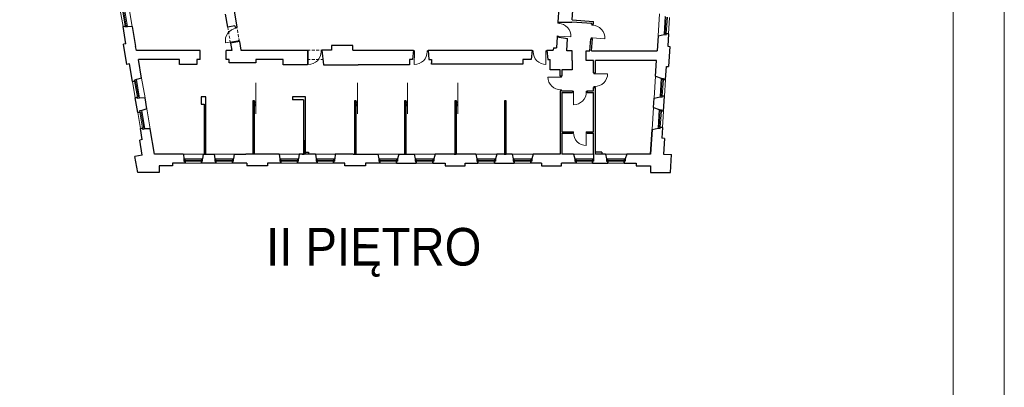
# Model space of a CAD drawing. Header units: centimetres. Extents: x 690840 to 714026, y 27673 to 40762.
# Tile 7 of 162: x 695316 to 695653, y 37391 to 37516. Entities that reach past the tile are written whole.
import ezdxf

# ---------------------------------------------------------------- set-up
doc = ezdxf.new("R2010")
doc.units = ezdxf.units.CM
doc.linetypes.add('DASHED', pattern=[19.05, 12.7, -6.35])
for name, color, linetype, lineweight in [('Drzwi i okna', 51, 'Continuous', 9), ('Opis', 102, 'Continuous', 9), ('Przekrojowa', 253, 'Continuous', 25), ('Ramka', 255, 'Continuous', 9), ('Widokowa', 140, 'Continuous', 9)]:
    doc.layers.add(name, color=color, linetype=linetype, lineweight=lineweight)
doc.layers.add('Obrys powierzchni', color=50, linetype='Continuous', lineweight=9, plot=False)
doc.styles.add('ARIELCE', font='arial.ttf', dxfattribs={"width": 0.9})

# ---------------------------------------------------------------- blocks, each defined once
blk = doc.blocks.new('zw$2918')
at = {"layer": 'Drzwi i okna', "color": 0}
for p, q in [((3559.9, -3081.2), (3560.3, -3074.6)), ((3568.8, -3081.8), (3559.9, -3081.2)), ((3567.8, -3081.8), (3568.3, -3075.1)), ((3792, -3093.7), (3792.4, -3087)), ((3800, -3094.2), (3800.4, -3087.5)), ((1359.2, -3114.6), (1358.2, -3109)), ((1358.2, -3114.8), (1367, -3113.2)), ((1367, -3113.2), (1366, -3107.4)), ((3800.9, -3094.3), (3792, -3093.7)), ((1374.5, -3200.2), (1290.3, -3215.2)), ((1373.5, -3200.3), (1382.3, -3198.7)), ((1375.7, -3207.2), (1374.5, -3200.2)), ((1382.3, -3198.7), (1383.6, -3205.9)), ((3554.3, -3168), (3553.9, -3174.5)), ((3563.3, -3168.6), (3554.3, -3168)), ((3561.8, -3175), (3562.3, -3168.5)), ((3562.3, -3168.5), (3647.6, -3174)), ((3786.4, -3180.5), (3786, -3186.9)), ((3795.4, -3181), (3786.4, -3180.5)), ((3794, -3187.4), (3794.4, -3181)), ((3794.4, -3181), (3879.7, -3186.4)), ((1855.3, -3269), (1848.8, -3269)), ((1848.8, -3277), (1855.3, -3277)), ((1855.3, -3277), (1855.1, -3362.5)), ((1855.3, -3278), (1855.3, -3269)), ((1942.2, -3278.2), (1942.2, -3269.2)), ((1942.2, -3269.2), (1948.8, -3269.2)), ((1942.2, -3277.2), (1950.1, -3277.2)), ((2571.6, -3277), (2579.4, -3277)), ((2579.4, -3269), (2572.9, -3269)), ((2579.4, -3277), (2579.3, -3362.5)), ((2579.4, -3278), (2579.4, -3269)), ((2666.3, -3278.2), (2666.3, -3269.2)), ((2666.3, -3269.2), (2672.9, -3269.2)), ((2666.3, -3277.2), (2674.2, -3277.2)), ((3391.1, -3277.2), (3383.2, -3277.2)), ((3391.1, -3269.2), (3384, -3269.2)), ((3391.1, -3278.2), (3391.1, -3269.2)), ((3478, -3278), (3478, -3269)), ((3478, -3269), (3485, -3269)), ((3485.8, -3277), (3478, -3277)), ((3478, -3277), (3478.2, -3362.5)), ((3805.4, -3425.5), (3805.4, -3419)), ((3814.4, -3425.5), (3805.4, -3425.5)), ((3813.4, -3419), (3813.4, -3425.5)), ((3813.4, -3425.5), (3898.9, -3425.4)), ((3576.7, -3448.5), (3491.2, -3448.3)), ((3575.7, -3448.5), (3584.7, -3448.5)), ((3576.7, -3442), (3576.7, -3448.5)), ((3584.7, -3448.5), (3584.7, -3442)), ((3575.5, -3535.4), (3584.5, -3535.4)), ((3576.5, -3535.4), (3576.5, -3542)), ((3584.5, -3535.4), (3584.5, -3542)), ((3666.2, -3544.3), (3659.7, -3544.3)), ((3659.7, -3552.3), (3666.2, -3552.3)), ((3666.2, -3552.3), (3666, -3637.8)), ((3666.2, -3553.3), (3666.2, -3544.3)), ((3753.1, -3553.5), (3753.1, -3544.5)), ((3753.1, -3544.5), (3759.7, -3544.5)), ((3753.1, -3552.5), (3759.7, -3552.5)), ((3814.6, -3512.4), (3805.6, -3512.4)), ((3805.6, -3512.4), (3805.6, -3519)), ((3813.6, -3512.4), (3813.6, -3519)), ((3666.3, -3822.2), (3659.7, -3822.2)), ((3666.3, -3830.2), (3659.7, -3830.2)), ((3666.3, -3831.2), (3666.3, -3822.2)), ((3753.2, -3831), (3753.2, -3822)), ((3753.2, -3822), (3759.7, -3822)), ((3759.7, -3830), (3753.2, -3830)), ((3753.2, -3830), (3753.3, -3915.5))]:
    blk.add_line(p, q, dxfattribs=at)
at = {"layer": 'Drzwi i okna', "color": 0, "ltscale": 1.6}
for centre, start, end in [((3561, -3168.2), 356.20358, 87.81419), ((1375.7, -3199.7), 98.65194, 190.26256), ((3793.2, -3180.7), 356.20358, 87.81419), ((1855.5, -3275.8), 269.77938, 1.38999), ((2579.6, -3275.8), 269.77938, 1.38999), ((3477.8, -3275.8), 178.61001, 270.22062), ((3812.2, -3425.7), 268.61836, 0.22898), ((3577.9, -3448.7), 179.77102, 271.38164), ((3666.4, -3551.1), 269.77102, 1.38164), ((3753, -3828.8), 178.61001, 270.22062)]:
    blk.add_arc(centre, 86.7, start, end, dxfattribs=at)
at = {"layer": 'Drzwi i okna', "color": 0}
for centre, start, end in [((1364.1, -3122.6), 278.48889, 281.78745), ((1933.4, -3273.7), 178.25449, 181.55305), ((2657.5, -3273.7), 178.25449, 181.55305), ((3399.9, -3273.7), 358.44695, 1.74551), ((3810.1, -3503.7), 88.4553, 91.75387), ((3580, -3526.6), 88.24613, 91.5447), ((3744.3, -3549.1), 178.24613, 181.5447), ((3675.1, -3826.7), 358.44695, 1.74551)]:
    blk.add_arc(centre, 78.2, start, end, dxfattribs=at)
at = {"layer": 'Przekrojowa', "color": 0, "ltscale": 1.6}
for p, q in [((3656.5, -3058.7), (3665.1, -2925.5)), ((1305.1, -3106.7), (1290, -3018.3)), ((1344.5, -2969.1), (1368.1, -3107.1)), ((3566.8, -2974.4), (3560.3, -3074.7)), ((3560.3, -3074.7), (3655.6, -3073.5)), ((3655.6, -3073.5), (3655.8, -3070.7)), ((3655.8, -3070.7), (3790.4, -3079.4)), ((3656.5, -3058.7), (3803.2, -3068.2)), ((3790, -3087), (3790.4, -3079.4)), ((3790, -3087), (3801.9, -3087.8)), ((3801.9, -3087.8), (3803.2, -3068.2)), ((610.4, -3221.4), (590.2, -3103.1)), ((653.3, -3104.3), (620.7, -3105.6)), ((653.3, -3104.3), (676.4, -3239.5)), ((1354.4, -3098.3), (1305.1, -3106.7)), ((1354.4, -3098.3), (1356.3, -3109.1)), ((1368.1, -3107.1), (1356.3, -3109.1)), ((4243.8, -3167.5), (4284.7, -3158.9)), ((4314.9, -3153), (4309.4, -3237.8)), ((610.4, -3221.4), (592.7, -3224.4)), ((616.1, -3361.4), (592.7, -3224.4)), ((1384.9, -3205.7), (1323.8, -3216.1)), ((1323.8, -3216.1), (1332.6, -3267.4)), ((1384.9, -3205.7), (1394.9, -3264.1)), ((3553.9, -3174.5), (3549.1, -3248.1)), ((3553.9, -3174.5), (3625.4, -3184.6)), ((3619.9, -3269.2), (3625.4, -3184.6)), ((3778.2, -3269.1), (3783.5, -3186.8)), ((3783.5, -3186.8), (3795.5, -3187.5)), ((3790.2, -3269.1), (3795.5, -3187.5)), ((4243.8, -3167.5), (4237.3, -3269.1)), ((681.2, -3267.4), (676.4, -3239.5)), ((1116.8, -3267.4), (681.2, -3267.4)), ((1116.8, -3328.1), (1116.8, -3267.4)), ((1332.6, -3267.4), (1293.8, -3267.4)), ((1293.8, -3328.1), (1293.8, -3267.4)), ((1394.9, -3264.1), (1848.8, -3264.1)), ((1848.8, -3264.1), (1848.8, -3328.1)), ((2013.9, -3264.1), (1948.8, -3264.1)), ((1948.8, -3264.3), (1958.7, -3363.7)), ((2158.9, -3232.8), (2013.9, -3232.8)), ((2013.9, -3232.8), (2013.9, -3264.1)), ((2158.9, -3264.1), (2158.9, -3232.8)), ((2158.9, -3264.1), (2572.9, -3264.1)), ((2572.9, -3264.1), (2566.6, -3327.7)), ((2672.9, -3264.1), (3384.5, -3264.1)), ((2672.9, -3264.1), (2679.3, -3327.7)), ((3384.5, -3264.1), (3378.2, -3327.7)), ((3484.5, -3264.1), (3527.8, -3264.1)), ((3484.5, -3264.1), (3490.9, -3327.7)), ((3528.9, -3248.1), (3527.8, -3264.1)), ((3528.9, -3248.1), (3549.1, -3248.1)), ((3657.7, -3269), (3619.9, -3269.2)), ((3657.7, -3335), (3657.7, -3269)), ((3751.7, -3335), (3751.7, -3269)), ((3751.7, -3269.1), (3778.2, -3269.1)), ((3790.2, -3269.1), (3911.7, -3269.1)), ((3911.7, -3269.1), (4237.3, -3269.1)), ((4309.4, -3237.8), (4323.4, -3238.8)), ((4323.4, -3238.8), (4314.5, -3376.9)), ((633.8, -3358.4), (616.1, -3361.4)), ((654.4, -3478.6), (633.8, -3358.4)), ((717.2, -3454.7), (695.6, -3328.1)), ((975.8, -3328.1), (695.6, -3328.1)), ((975.8, -3363.1), (975.8, -3328.1)), ((1116.8, -3328.1), (1094.8, -3328.1)), ((1094.8, -3328.1), (1094.8, -3363.1)), ((1315.8, -3328.1), (1293.8, -3328.1)), ((1315.8, -3351.7), (1315.8, -3328.1)), ((1496.8, -3351.7), (1315.8, -3351.7)), ((1684.8, -3328.1), (1496.8, -3328.1)), ((1496.8, -3328.1), (1496.8, -3351.7)), ((1684.8, -3363.7), (1684.8, -3328.1)), ((1848.8, -3328.1), (1848.8, -3363.7)), ((2566.6, -3327.7), (2545.9, -3327.7)), ((2545.9, -3327.7), (2545.9, -3363.7)), ((2679.3, -3327.7), (2695.9, -3327.7)), ((2695.9, -3327.7), (2695.9, -3351.7)), ((2695.9, -3359.7), (2695.9, -3351.7)), ((2855.7, -3359.7), (2695.9, -3359.7)), ((3319.7, -3359.7), (2855.7, -3359.7)), ((3378.2, -3327.7), (3319.7, -3327.7)), ((3319.7, -3327.7), (3319.7, -3359.7)), ((3490.9, -3327.7), (3507.7, -3327.7)), ((3507.7, -3400), (3507.7, -3327.7)), ((3657.7, -3335), (3657.7, -3400)), ((3803.7, -3335), (3751.7, -3335)), ((3803.7, -3419), (3803.7, -3335)), ((3815.8, -3419), (3815.8, -3335)), ((4233, -3335), (3815.8, -3335)), ((4226.1, -3441.7), (4233, -3335)), ((1094.8, -3363.1), (975.8, -3363.1)), ((1848.8, -3363.7), (1684.8, -3363.7)), ((1958.7, -3363.7), (2196.9, -3363.7)), ((2545.9, -3363.7), (2196.9, -3363.7)), ((3574.7, -3400), (3507.7, -3400)), ((3574.7, -3442), (3574.7, -3400)), ((3657.7, -3400), (3586.7, -3400)), ((3586.7, -3400), (3586.7, -3442)), ((3803.7, -3419), (3815.8, -3419)), ((4294.7, -3465.8), (4300.5, -3376)), ((4300.5, -3376), (4314.5, -3376.9)), ((717.2, -3454.7), (682.4, -3466)), ((3586.7, -3442), (3574.7, -3442)), ((4226.1, -3441.7), (4265.5, -3456.2)), ((3586.7, -3542), (3574.7, -3542)), ((3574.7, -3542), (3574.7, -3973.7)), ((3586.7, -3542), (3659.7, -3542)), ((3586.7, -3554), (3659.7, -3554)), ((3586.7, -3554), (3586.7, -3821)), ((3659.7, -3542), (3659.7, -3554)), ((3759.7, -3542), (3803.7, -3542)), ((3759.7, -3542), (3759.7, -3554)), ((3759.7, -3554), (3803.7, -3554)), ((3803.7, -3542), (3803.7, -3519)), ((3803.7, -3519), (3815.8, -3519)), ((3803.7, -3821), (3803.7, -3554)), ((3815.8, -3973.7), (3815.8, -3519)), ((690.5, -3689.6), (673.3, -3589)), ((740.4, -3590.1), (703.8, -3591.5)), ((753.3, -3665.6), (740.4, -3590.1)), ((1156.1, -3583.7), (1123.1, -3583.7)), ((1123.1, -3583.7), (1123.1, -3633.7)), ((1156.1, -3883.7), (1156.1, -3583.7)), ((1487.7, -3610.7), (1475.7, -3610.7)), ((1475.7, -3610.7), (1475.7, -3883.7)), ((1487.7, -3883.7), (1487.7, -3610.7)), ((1835.7, -3583.7), (1746.7, -3583.7)), ((1746.7, -3583.7), (1746.7, -3604.7)), ((1823.7, -3604.7), (1746.7, -3604.7)), ((1835.7, -3583.7), (1821.7, -3583.7)), ((1823.7, -3604.7), (1823.7, -3883.7)), ((1835.7, -3883.7), (1835.7, -3583.7)), ((2181.7, -3610.7), (2169.7, -3610.7)), ((2169.7, -3610.7), (2169.7, -3883.7)), ((2181.7, -3883.7), (2181.7, -3610.7)), ((2524.7, -3610.7), (2512.7, -3610.7)), ((2512.7, -3610.7), (2512.7, -3883.7)), ((2524.7, -3883.7), (2524.7, -3610.7)), ((2867.7, -3610.7), (2855.7, -3610.7)), ((2855.7, -3610.7), (2855.7, -3883.7)), ((2867.7, -3883.7), (2867.7, -3610.7)), ((3206.7, -3610.7), (3194.7, -3610.7)), ((3194.7, -3610.7), (3194.7, -3883.7)), ((3206.7, -3883.7), (3206.7, -3610.7)), ((4212.3, -3656.3), (4216.4, -3592.1)), ((4216.4, -3592.1), (4257.3, -3583.4)), ((4280.8, -3680.4), (4287.5, -3577.6)), ((753.3, -3665.6), (718.5, -3676.9)), ((1123.1, -3633.7), (1144.1, -3633.7)), ((1144.1, -3633.7), (1144.1, -3883.7)), ((4212.3, -3656.3), (4251.7, -3670.7)), ((722.1, -3874.9), (709.3, -3800)), ((776.5, -3801), (739.9, -3802.5)), ((806.1, -3974.4), (776.5, -3801)), ((3586.7, -3821), (3659.7, -3821)), ((3586.7, -3830), (3586.7, -3973.7)), ((3586.7, -3830), (3659.7, -3830)), ((3659.7, -3821), (3659.7, -3830)), ((3759.7, -3821), (3803.7, -3821)), ((3759.7, -3821), (3759.7, -3830)), ((3759.7, -3830), (3803.7, -3830)), ((3803.7, -3973.7), (3803.7, -3830)), ((4202.6, -3806.6), (4191.8, -3973.7)), ((4191.8, -3973.7), (4202.6, -3806.6)), ((4202.6, -3806.6), (4243.4, -3798)), ((4273.6, -3792.1), (4268.9, -3866)), ((722.1, -3874.9), (704.4, -3877.9)), ((722, -3980.7), (704.4, -3877.9)), ((1156.1, -3883.7), (1144.1, -3883.7)), ((1487.7, -3883.7), (1475.7, -3883.7)), ((1835.7, -3883.7), (1823.7, -3883.7)), ((2181.7, -3883.7), (2169.7, -3883.7)), ((2524.7, -3883.7), (2512.7, -3883.7)), ((2867.7, -3883.7), (2855.7, -3883.7)), ((3206.7, -3883.7), (3194.7, -3883.7)), ((4286.8, -3867.2), (4268.9, -3866)), ((4286.8, -3867.2), (4280, -3973.3)), ((1835.7, -3973.7), (1835.7, -3961.7)), ((1835.7, -3961.7), (1855.7, -3961.7)), ((1855.7, -3961.7), (1855.7, -3973.7)), ((3859.8, -3959.7), (3815.8, -3959.7)), ((3859.8, -3959.7), (3859.8, -3973.7)), ((722, -3980.7), (671.6, -3989.3)), ((690.6, -4099.8), (671.6, -3989.3)), ((1000.3, -3974.4), (806.1, -3974.4)), ((1133.7, -4021.9), (1133.7, -4007.1)), ((1137.7, -3973.7), (1213.2, -3973.7)), ((1344.7, -4021.9), (1344.7, -4007.1)), ((1348.7, -3973.7), (1429.7, -3973.7)), ((1657.2, -3973.7), (1429.7, -3973.7)), ((1788.7, -4021.9), (1788.7, -4007.1)), ((1904.2, -3973.7), (1792.7, -3973.7)), ((1813.7, -3973.7), (1827.7, -3973.7)), ((2035.7, -4021.9), (2035.7, -4007.1)), ((2161.7, -3973.7), (2039.7, -3973.7)), ((2161.7, -3973.7), (2175.7, -3973.7)), ((2175.7, -3973.7), (2329.5, -3973.7)), ((2329.5, -3973.7), (2337.1, -4007.1)), ((2474.5, -3973.7), (2464.7, -4007.1)), ((2474.5, -3973.7), (2577.5, -3973.7)), ((2506.7, -3973.7), (2520.7, -3973.7)), ((2577.5, -3973.7), (2585.1, -4007.1)), ((2722.5, -3973.7), (2712.7, -4007.1)), ((2851.7, -3973.7), (2722.5, -3973.7)), ((2851.7, -3973.7), (2865.7, -3973.7)), ((2998.5, -3973.7), (2865.7, -3973.7)), ((2998.5, -3973.7), (3006.1, -4007.1)), ((3143.5, -3973.7), (3133.7, -4007.1)), ((3192.7, -3973.7), (3143.5, -3973.7)), ((3192.7, -3973.7), (3206.7, -3973.7)), ((3246.5, -3973.7), (3206.7, -3973.7)), ((3246.5, -3973.7), (3254.1, -4007.1)), ((3391.5, -3973.7), (3381.7, -4007.1)), ((3574.7, -3973.7), (3391.5, -3973.7)), ((3665.3, -3973.7), (3586.7, -3973.7)), ((3665.3, -3973.7), (3676.1, -4007.1)), ((3884.5, -3973.7), (3815.8, -3973.7)), ((3884.5, -3973.7), (3892.1, -4007.1)), ((4029.5, -3973.7), (4019.7, -4007.1)), ((4191.8, -3973.7), (4029.5, -3973.7)), ((4280, -3973.3), (4335.3, -3976.8)), ((4327.4, -4099.8), (4335.3, -3976.8)), ((836.9, -4099.8), (690.6, -4099.8)), ((836.9, -4099.8), (701, -4099.8)), ((927.9, -4054.8), (836.9, -4054.8)), ((836.9, -4054.8), (836.9, -4099.8)), ((1013.9, -4036.8), (927.9, -4036.8)), ((927.9, -4036.8), (927.9, -4054.8)), ((1224.9, -4036.8), (1125.9, -4036.8)), ((1435.9, -4036.8), (1336.9, -4036.8)), ((1435.9, -4036.8), (1435.9, -4054.8)), ((1576.9, -4054.8), (1435.9, -4054.8)), ((1668.9, -4036.8), (1576.9, -4036.8)), ((1576.9, -4036.8), (1576.9, -4054.8)), ((1915.9, -4036.8), (1780.9, -4036.8)), ((2104.9, -4036.8), (2027.9, -4036.8)), ((2104.9, -4054.8), (2104.9, -4036.8)), ((2245.9, -4054.8), (2104.9, -4054.8)), ((2344.9, -4036.8), (2245.9, -4036.8)), ((2245.9, -4036.8), (2245.9, -4054.8)), ((2456.9, -4036.8), (2592.9, -4036.8)), ((2704.9, -4036.8), (2788.9, -4036.8)), ((2788.9, -4036.8), (2788.9, -4054.8)), ((2788.9, -4054.8), (2926.9, -4054.8)), ((2926.9, -4054.8), (2926.9, -4036.8)), ((2926.9, -4036.8), (3013.9, -4036.8)), ((3125.9, -4036.8), (3261.9, -4036.8)), ((3446.9, -4036.8), (3373.9, -4036.8)), ((3446.9, -4036.8), (3446.9, -4054.8)), ((3446.9, -4054.8), (3584.9, -4054.8)), ((3683.9, -4036.8), (3584.9, -4036.8)), ((3584.9, -4054.8), (3584.9, -4036.8)), ((3795.9, -4036.8), (3899.9, -4036.8)), ((4011.9, -4036.8), (4094.9, -4036.8)), ((4094.9, -4036.8), (4094.9, -4054.8)), ((4094.9, -4054.8), (4192.9, -4054.8)), ((4192.9, -4054.8), (4192.9, -4099.8)), ((4192.9, -4099.8), (4316.9, -4099.8)), ((4192.9, -4099.8), (4327.4, -4099.8))]:
    blk.add_line(p, q, dxfattribs=at)
at = {"layer": 'Przekrojowa', "color": 0}
for p, q in [((604.9, -3100.6), (590.2, -3103.1)), ((590.2, -3103.1), (604.9, -3100.6)), ((606.2, -3108.2), (604.9, -3100.6)), ((620.8, -3105.7), (606.2, -3108.2)), ((4284.7, -3158.9), (4299.4, -3159.8)), ((4299.4, -3159.8), (4299.9, -3152.1)), ((4299.9, -3152.1), (4314.9, -3153)), ((4314.9, -3153), (4299.9, -3152.1)), ((669.1, -3476.1), (654.4, -3478.6)), ((654.4, -3478.6), (669.1, -3476.1)), ((682.4, -3466), (667.8, -3468.5)), ((667.8, -3468.5), (669.1, -3476.1)), ((4265.5, -3456.2), (4280.3, -3457.1)), ((4280.3, -3457.1), (4279.8, -3464.9)), ((4279.8, -3464.9), (4294.7, -3465.8)), ((4294.7, -3465.8), (4279.8, -3464.9)), ((688, -3586.5), (673.3, -3589)), ((673.3, -3589), (688, -3586.5)), ((689.3, -3594.2), (688, -3586.5)), ((703.9, -3591.7), (689.3, -3594.2)), ((4257.3, -3583.4), (4272.1, -3584.4)), ((4272.1, -3584.4), (4272.6, -3576.6)), ((4272.6, -3576.6), (4287.5, -3577.6)), ((4287.5, -3577.6), (4272.6, -3576.6)), ((705.2, -3687.1), (690.5, -3689.6)), ((690.5, -3689.6), (705.2, -3687.1)), ((718.5, -3676.9), (703.9, -3679.4)), ((703.9, -3679.4), (705.2, -3687.1)), ((4251.7, -3670.7), (4266.4, -3671.7)), ((4266.4, -3671.7), (4265.9, -3679.4)), ((4265.9, -3679.4), (4280.8, -3680.4)), ((4280.8, -3680.4), (4265.9, -3679.4)), ((724.1, -3797.5), (709.3, -3800)), ((709.3, -3800), (724.1, -3797.5)), ((725.4, -3805.1), (724.1, -3797.5)), ((740, -3802.6), (725.4, -3805.1)), ((4243.4, -3798), (4258.2, -3798.9)), ((4258.2, -3798.9), (4258.7, -3791.2)), ((4258.7, -3791.2), (4273.6, -3792.1)), ((4273.6, -3792.1), (4258.7, -3791.2)), ((1002.2, -3973.7), (1006.1, -4007.1)), ((1006.1, -4007.1), (1006.1, -4021.9)), ((1006.1, -4021.9), (1013.9, -4021.9)), ((1013.9, -4021.9), (1013.9, -4036.8)), ((1013.9, -4036.8), (1013.9, -4021.9)), ((1133.7, -4021.9), (1125.9, -4021.9)), ((1125.9, -4021.9), (1125.9, -4036.8)), ((1125.9, -4036.8), (1125.9, -4021.9)), ((1137.7, -3973.7), (1133.7, -4007.1)), ((1213.2, -3973.7), (1217.1, -4007.1)), ((1217.1, -4007.1), (1217.1, -4021.9)), ((1217.1, -4021.9), (1224.9, -4021.9)), ((1224.9, -4021.9), (1224.9, -4036.8)), ((1224.9, -4036.8), (1224.9, -4021.9)), ((1344.7, -4021.9), (1336.9, -4021.9)), ((1336.9, -4021.9), (1336.9, -4036.8)), ((1336.9, -4036.8), (1336.9, -4021.9)), ((1348.7, -3973.7), (1344.7, -4007.1)), ((1657.2, -3973.7), (1661.1, -4007.1)), ((1661.1, -4007.1), (1661.1, -4021.9)), ((1661.1, -4021.9), (1668.9, -4021.9)), ((1668.9, -4021.9), (1668.9, -4036.8)), ((1668.9, -4036.8), (1668.9, -4021.9)), ((1788.7, -4021.9), (1780.9, -4021.9)), ((1780.9, -4021.9), (1780.9, -4036.8)), ((1780.9, -4036.8), (1780.9, -4021.9)), ((1792.7, -3973.7), (1788.7, -4007.1)), ((1904.2, -3973.7), (1908.1, -4007.1)), ((1908.1, -4007.1), (1908.1, -4021.9)), ((1908.1, -4021.9), (1915.9, -4021.9)), ((1915.9, -4021.9), (1915.9, -4036.8)), ((1915.9, -4036.8), (1915.9, -4021.9)), ((2035.7, -4021.9), (2027.9, -4021.9)), ((2027.9, -4021.9), (2027.9, -4036.8)), ((2027.9, -4036.8), (2027.9, -4021.9)), ((2039.7, -3973.7), (2035.7, -4007.1)), ((2337.1, -4007.1), (2337.1, -4021.9)), ((2337.1, -4021.9), (2344.9, -4021.9)), ((2344.9, -4021.9), (2344.9, -4036.8)), ((2344.9, -4036.8), (2344.9, -4021.9)), ((2464.7, -4021.9), (2456.9, -4021.9)), ((2456.9, -4021.9), (2456.9, -4036.8)), ((2456.9, -4036.8), (2456.9, -4021.9)), ((2464.7, -4007.1), (2464.7, -4021.9)), ((2585.1, -4007.1), (2585.1, -4021.9)), ((2585.1, -4021.9), (2592.9, -4021.9)), ((2592.9, -4021.9), (2592.9, -4036.8)), ((2592.9, -4036.8), (2592.9, -4021.9)), ((2712.7, -4021.9), (2704.9, -4021.9)), ((2704.9, -4021.9), (2704.9, -4036.8)), ((2704.9, -4036.8), (2704.9, -4021.9)), ((2712.7, -4007.1), (2712.7, -4021.9)), ((3006.1, -4007.1), (3006.1, -4021.9)), ((3006.1, -4021.9), (3013.9, -4021.9)), ((3013.9, -4021.9), (3013.9, -4036.8)), ((3013.9, -4036.8), (3013.9, -4021.9)), ((3133.7, -4021.9), (3125.9, -4021.9)), ((3125.9, -4021.9), (3125.9, -4036.8)), ((3125.9, -4036.8), (3125.9, -4021.9)), ((3133.7, -4007.1), (3133.7, -4021.9)), ((3254.1, -4007.1), (3254.1, -4021.9)), ((3254.1, -4021.9), (3261.9, -4021.9)), ((3261.9, -4021.9), (3261.9, -4036.8)), ((3261.9, -4036.8), (3261.9, -4021.9)), ((3381.7, -4021.9), (3373.9, -4021.9)), ((3373.9, -4021.9), (3373.9, -4036.8)), ((3373.9, -4036.8), (3373.9, -4021.9)), ((3381.7, -4007.1), (3381.7, -4021.9)), ((3676.1, -4007.1), (3676.1, -4021.9)), ((3676.1, -4021.9), (3683.9, -4021.9)), ((3683.9, -4021.9), (3683.9, -4036.8)), ((3683.9, -4036.8), (3683.9, -4021.9)), ((3803.7, -4021.9), (3795.9, -4021.9)), ((3795.9, -4021.9), (3795.9, -4036.8)), ((3795.9, -4036.8), (3795.9, -4021.9)), ((3803.7, -3973.7), (3803.7, -4021.9)), ((3892.1, -4007.1), (3892.1, -4021.9)), ((3892.1, -4021.9), (3899.9, -4021.9)), ((3899.9, -4021.9), (3899.9, -4036.8)), ((3899.9, -4036.8), (3899.9, -4021.9)), ((4019.7, -4021.9), (4011.9, -4021.9)), ((4011.9, -4021.9), (4011.9, -4036.8)), ((4011.9, -4036.8), (4011.9, -4021.9)), ((4019.7, -4007.1), (4019.7, -4021.9))]:
    blk.add_line(p, q, dxfattribs=at)
at = {"layer": 'Widokowa', "color": 0, "ltscale": 1.6}
for p, q in [((571.3, -2992.7), (590.2, -3103.1)), ((630.3, -2970), (653.3, -3104.3)), ((4243.8, -3167.5), (4253.5, -3017.2)), ((4314.9, -3153), (4322.1, -3041.3)), ((654.4, -3478.6), (673.3, -3589)), ((717.2, -3454.7), (740.4, -3590.1)), ((1496.7, -3699), (1496.7, -3486.9)), ((2190.7, -3699), (2190.7, -3486.9)), ((2533.7, -3699), (2533.7, -3486.9)), ((2876.7, -3699), (2876.7, -3486.9)), ((4216.4, -3592.1), (4226.1, -3441.7)), ((4287.5, -3577.6), (4294.7, -3465.8)), ((690.5, -3689.6), (709.3, -3800)), ((753.3, -3665.6), (776.5, -3801)), ((4202.6, -3806.6), (4212.3, -3656.3)), ((4273.6, -3792.1), (4280.8, -3680.4)), ((1144.1, -3883.7), (1144.1, -3973.7)), ((1150.1, -3883.7), (1150.1, -3973.7)), ((1156.1, -3973.7), (1156.1, -3883.7)), ((1475.7, -3883.7), (1475.7, -3973.7)), ((1481.7, -3883.7), (1481.7, -3973.7)), ((1487.7, -3973.7), (1487.7, -3883.7)), ((1823.7, -3883.7), (1823.7, -3973.7)), ((1829.7, -3883.7), (1829.7, -3973.7)), ((1835.7, -3973.7), (1835.7, -3883.7)), ((2169.7, -3883.7), (2169.7, -3973.7)), ((2175.7, -3883.7), (2175.7, -3973.7)), ((2181.7, -3973.7), (2181.7, -3883.7)), ((2512.7, -3883.7), (2512.7, -3973.7)), ((2517.7, -3883.7), (2517.7, -3973.7)), ((2524.7, -3973.7), (2524.7, -3883.7)), ((2855.7, -3883.7), (2855.7, -3973.7)), ((2861.7, -3883.7), (2861.7, -3973.7)), ((2867.7, -3973.7), (2867.7, -3883.7)), ((3194.7, -3883.7), (3194.7, -3973.7)), ((3200.7, -3883.7), (3200.7, -3973.7)), ((3206.7, -3973.7), (3206.7, -3883.7)), ((2329.5, -3973.7), (2474.5, -3973.7)), ((2577.5, -3973.7), (2722.5, -3973.7)), ((2998.5, -3973.7), (3143.5, -3973.7)), ((3246.5, -3973.7), (3391.5, -3973.7)), ((3665.3, -3973.7), (3803.7, -3973.7)), ((3884.5, -3973.7), (4029.5, -3973.7)), ((1013.9, -4036.8), (1125.9, -4036.8)), ((1224.9, -4036.8), (1336.9, -4036.8)), ((1668.9, -4036.8), (1780.9, -4036.8)), ((1915.9, -4036.8), (2027.9, -4036.8)), ((2344.9, -4036.8), (2456.9, -4036.8)), ((2592.9, -4036.8), (2704.9, -4036.8)), ((3013.9, -4036.8), (3125.9, -4036.8)), ((3261.9, -4036.8), (3373.9, -4036.8)), ((3683.9, -4036.8), (3795.9, -4036.8)), ((3899.9, -4036.8), (4011.9, -4036.8))]:
    blk.add_line(p, q, dxfattribs=at)
at = {"layer": 'Widokowa', "color": 0}
for p, q in [((605, -3100.8), (586, -2990.2)), ((612.2, -3099.3), (593.3, -2988.9)), ((620.8, -3105.7), (599.3, -2980)), ((4292.9, -3031.6), (4284.7, -3158.9)), ((4299.8, -3039.8), (4292.6, -3151.6)), ((4307.2, -3040.1), (4299.9, -3152.1)), ((604.9, -3100.6), (619.5, -3098.1)), ((4299.9, -3152.1), (4285.2, -3151.1)), ((669.1, -3476.1), (683.7, -3473.6)), ((688, -3586.7), (669.1, -3476.1)), ((695.3, -3585.3), (676.4, -3474.9)), ((703.9, -3591.7), (682.4, -3466)), ((4265.5, -3456.2), (4257.3, -3583.4)), ((4279.8, -3464.9), (4265, -3463.9)), ((4272.4, -3464.4), (4265.2, -3576.2)), ((4279.8, -3464.6), (4272.6, -3576.6)), ((688, -3586.5), (702.6, -3584)), ((4272.6, -3576.6), (4257.8, -3575.7)), ((705.2, -3687.1), (719.8, -3684.6)), ((724.1, -3797.7), (705.2, -3687.1)), ((731.4, -3796.2), (712.5, -3685.8)), ((740, -3802.6), (718.5, -3676.9)), ((4251.7, -3670.7), (4243.4, -3798)), ((4265.9, -3679.4), (4251.2, -3678.5)), ((4258.5, -3678.9), (4251.3, -3790.7)), ((4265.9, -3679.2), (4258.7, -3791.2)), ((724.1, -3797.5), (738.7, -3795)), ((4258.7, -3791.2), (4243.9, -3790.2)), ((1137.7, -3973.7), (1002.2, -3973.7)), ((1133.7, -4007.1), (1006.1, -4007.1)), ((1013.9, -4021.9), (1013.9, -4007.1)), ((1125.9, -4014.5), (1013.9, -4014.5)), ((1126.1, -4021.9), (1013.9, -4021.9)), ((1125.9, -4021.9), (1125.9, -4007.1)), ((1348.7, -3973.7), (1213.2, -3973.7)), ((1344.7, -4007.1), (1217.1, -4007.1)), ((1224.9, -4021.9), (1224.9, -4007.1)), ((1336.9, -4014.5), (1224.9, -4014.5)), ((1337.1, -4021.9), (1224.9, -4021.9)), ((1336.9, -4021.9), (1336.9, -4007.1)), ((1792.7, -3973.7), (1657.2, -3973.7)), ((1788.7, -4007.1), (1661.1, -4007.1)), ((1668.9, -4021.9), (1668.9, -4007.1)), ((1780.9, -4014.5), (1668.9, -4014.5)), ((1781.1, -4021.9), (1668.9, -4021.9)), ((1780.9, -4021.9), (1780.9, -4007.1)), ((2039.7, -3973.7), (1904.2, -3973.7)), ((2035.7, -4007.1), (1908.1, -4007.1)), ((1915.9, -4021.9), (1915.9, -4007.1)), ((2027.9, -4014.5), (1915.9, -4014.5)), ((2028.1, -4021.9), (1915.9, -4021.9)), ((2027.9, -4021.9), (2027.9, -4007.1)), ((2464.7, -4007.1), (2337.1, -4007.1)), ((2344.9, -4021.9), (2344.9, -4007.1)), ((2456.9, -4014.5), (2344.9, -4014.5)), ((2457.1, -4021.9), (2344.9, -4021.9)), ((2456.9, -4021.9), (2456.9, -4007.1)), ((2712.7, -4007.1), (2585.1, -4007.1)), ((2592.9, -4021.9), (2592.9, -4007.1)), ((2704.9, -4014.5), (2592.9, -4014.5)), ((2705.1, -4021.9), (2592.9, -4021.9)), ((2704.9, -4021.9), (2704.9, -4007.1)), ((3133.7, -4007.1), (3006.1, -4007.1)), ((3013.9, -4021.9), (3013.9, -4007.1)), ((3125.9, -4014.5), (3013.9, -4014.5)), ((3126.1, -4021.9), (3013.9, -4021.9)), ((3125.9, -4021.9), (3125.9, -4007.1)), ((3381.7, -4007.1), (3254.1, -4007.1)), ((3261.9, -4021.9), (3261.9, -4007.1)), ((3373.9, -4014.5), (3261.9, -4014.5)), ((3374.1, -4021.9), (3261.9, -4021.9)), ((3373.9, -4021.9), (3373.9, -4007.1)), ((3803.7, -4007.1), (3676.1, -4007.1)), ((3683.9, -4021.9), (3683.9, -4007.1)), ((3795.9, -4014.5), (3683.9, -4014.5)), ((3796.1, -4021.9), (3683.9, -4021.9)), ((3795.9, -4021.9), (3795.9, -4007.1)), ((4019.7, -4007.1), (3892.1, -4007.1)), ((3899.9, -4021.9), (3899.9, -4007.1)), ((4011.9, -4014.5), (3899.9, -4014.5)), ((4012.1, -4021.9), (3899.9, -4021.9)), ((4011.9, -4021.9), (4011.9, -4007.1))]:
    blk.add_line(p, q, dxfattribs=at)
at = {"layer": 'Widokowa', "color": 0, "linetype": 'DASHED', "ltscale": 1.6}
for p, q in [((1323.8, -3216.1), (1305.1, -3106.7)), ((1384.9, -3205.7), (1368.1, -3107.1)), ((1848.8, -3264.1), (1948.8, -3264.1)), ((1848.8, -3328.1), (1955.2, -3328.1))]:
    blk.add_line(p, q, dxfattribs=at)
at = {"layer": 'Widokowa', "color": 0, "ltscale": 1.6}
for centre in [(1492.2, -3622.3), (2186.2, -3622.3), (2529.2, -3622.3), (2872.2, -3622.3), (1492.2, -3641.1), (2186.2, -3641.1), (2529.2, -3641.1), (2872.2, -3641.1)]:
    blk.add_circle(centre, 4.5, dxfattribs=at)

msp = doc.modelspace()

# ---------------------------------------------------------------- linework, layer by layer
at = {"layer": 'Obrys powierzchni', "ltscale": 1.6}
for points in [[(693552.62, 37762.32), (695652.62, 37762.32), (695652.62, 36277.32), (693552.62, 36277.32)], [(693570.12, 37744.82), (695635.12, 37744.82), (695635.12, 36294.82), (693570.12, 36294.82)]]:
    msp.add_lwpolyline(points, close=True, dxfattribs=at)

# ---------------------------------------------------------------- block references
at = {"layer": 'Ramka', "color": 251, "xscale": 0.05, "yscale": 0.05, "zscale": 0.05}
msp.add_blockref('zw$2918', (695322.23, 37669.34), dxfattribs=at)

# ---------------------------------------------------------------- texts
at = {"layer": 'Opis', "insert": (695400.59, 37445.46), "char_height": 14, "width": 724.063, "attachment_point": 1, "rotation": 359.981, "style": 'ARIELCE'}
msp.add_mtext('\\pxsm1,ql;{\\fArial|b0|i0|c238|p34;\\H0.916668x;II PIĘTRO}', dxfattribs=at)

doc.saveas('drawing.dxf')
